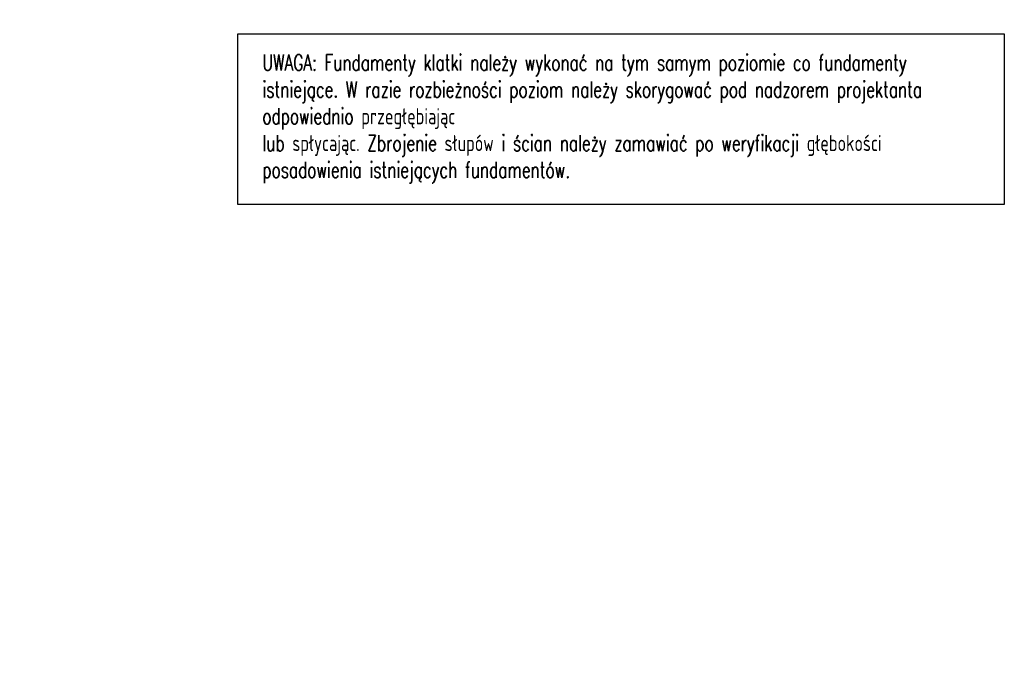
# Model space of a CAD drawing. Header units: millimetres. Extents: x -303 to 588072, y -379 to 357555.
# Tile 16 of 88: x 537445 to 538976, y 334614 to 335619. Entities that reach past the tile are written whole.
import ezdxf

# ---------------------------------------------------------------- set-up
doc = ezdxf.new("R2010")
doc.units = ezdxf.units.MM
doc.header["$LTSCALE"] = 0.15
doc.header["$MEASUREMENT"] = 0
doc.header["$PDSIZE"] = -5
for name, color, linetype in [('RFD_3', 4, 'Continuous'), ('RFD_5', 8, 'Continuous'), ('RFD_5 @ 10', 8, 'Continuous')]:
    doc.layers.add(name, color=color, linetype=linetype)
doc.styles.add('1.10 -2mm', font='simplex.shx', dxfattribs={"width": 0.7, "height": 20})
doc.styles.get("Standard").update_dxf_attribs({"font": 'simplex.shx', "width": 0.75})
doc.dimstyles.new('opis 1.1', dxfattribs={"dimscale": 0, "dimtxt": 2, "dimasz": 1, "dimexe": 0.5, "dimexo": 1, "dimgap": 0, "dimtad": 0, "dimdec": 1, "dimrnd": 0.5, "dimdsep": 46, "dimtxsty": 'Standard', "dimblk1": 'OBLIQUE', "dimblk2": 'OBLIQUE', "dimsah": 1, "dimcen": 1, "dimdle": 0.5, "dimclrd": 256, "dimclre": 256, "dimclrt": 4, "dimadec": 0, "dimazin": 2, "dimtm": 1e-09, "dimtfac": 0.75, "dimtdec": 1, "dimtmove": 0, "dimatfit": 3, "dimfxl": 0, "dimtvp": 0.75, "dimtolj": 1, "dimtzin": 0, "dimlwd": -1, "dimlwe": -1, "dimarcsym": 0})

# ---------------------------------------------------------------- blocks, each defined once
blk = doc.blocks.new('_Oblique')
at = {"color": 0, "linetype": 'ByBlock', "lineweight": -2}
blk.add_line((-0.5, -0.5), (0.5, 0.5), dxfattribs=at)
blk = doc.blocks.new('*D1056')
at = {"layer": 'Defpoints', "color": 0, "lineweight": 80}
for p in [(-275, 336819), (538048, 336819), (1, 0)]:
    blk.add_point(p, dxfattribs=at)
at = {"layer": 'RFD_5'}
for p, q in [((-275, -5), (-275, 336824)), ((-255, 336819), (-280, 336819)), ((-255, 0), (-280, 0))]:
    blk.add_line(p, q, dxfattribs=at)
at = {"layer": 'RFD_5', "xscale": 10, "yscale": 10, "zscale": 10}
for p, rotation in [((-275, 336819), 90), ((-275, 0), 270)]:
    blk.add_blockref('_Oblique', p, dxfattribs=dict(at, rotation=rotation))
at = {"layer": 'RFD_5', "color": 4, "insert": (-290, 168409.5), "char_height": 20, "attachment_point": 5, "rotation": 90}
blk.add_mtext('\\A1;336819', dxfattribs=at)

msp = doc.modelspace()

# ---------------------------------------------------------------- linework, layer by layer
at = {"layer": 'RFD_3'}
msp.add_lwpolyline([(537783.8, 335597.21), (538975.73, 335597.21), (538975.73, 335331.86), (537783.8, 335331.86)], close=True, dxfattribs=at)

# ---------------------------------------------------------------- texts
at = {"layer": 'RFD_3', "insert": (537822, 335564.86), "char_height": 30, "width": 1140.9887, "attachment_point": 1, "style": '1.10 -2mm'}
msp.add_mtext('{\\H0.833333x;UWAGA: Fundamenty klatki należy wykonać na tym samym poziomie co fundamenty istniejące. W razie rozbieżności poziom należy skorygować pod nadzorem projektanta odpowiednio przegłębiając \\Plub spłycając. Zbrojenie słupów i ścian należy zamawiać po weryfikacji głębokości posadowienia istniejących fundamentów. } ', dxfattribs=at)

# ---------------------------------------------------------------- dimensions: what is measured, and where the dimension line sits
at = {"layer": 'RFD_5 @ 10', "color": 3}
dim = msp.add_linear_dim(base=(-275.01, 336819), p1=(1, 0), p2=(538047.96, 336819), angle=90, dimstyle='opis 1.1', override={"dimscale": 0, "dimtmove": 1}, dxfattribs=at)
dim.commit()
dim.dimension.update_dxf_attribs({"geometry": '*D1056', "text_midpoint": (-290.01, 168409.5)})

doc.saveas('drawing.dxf')
